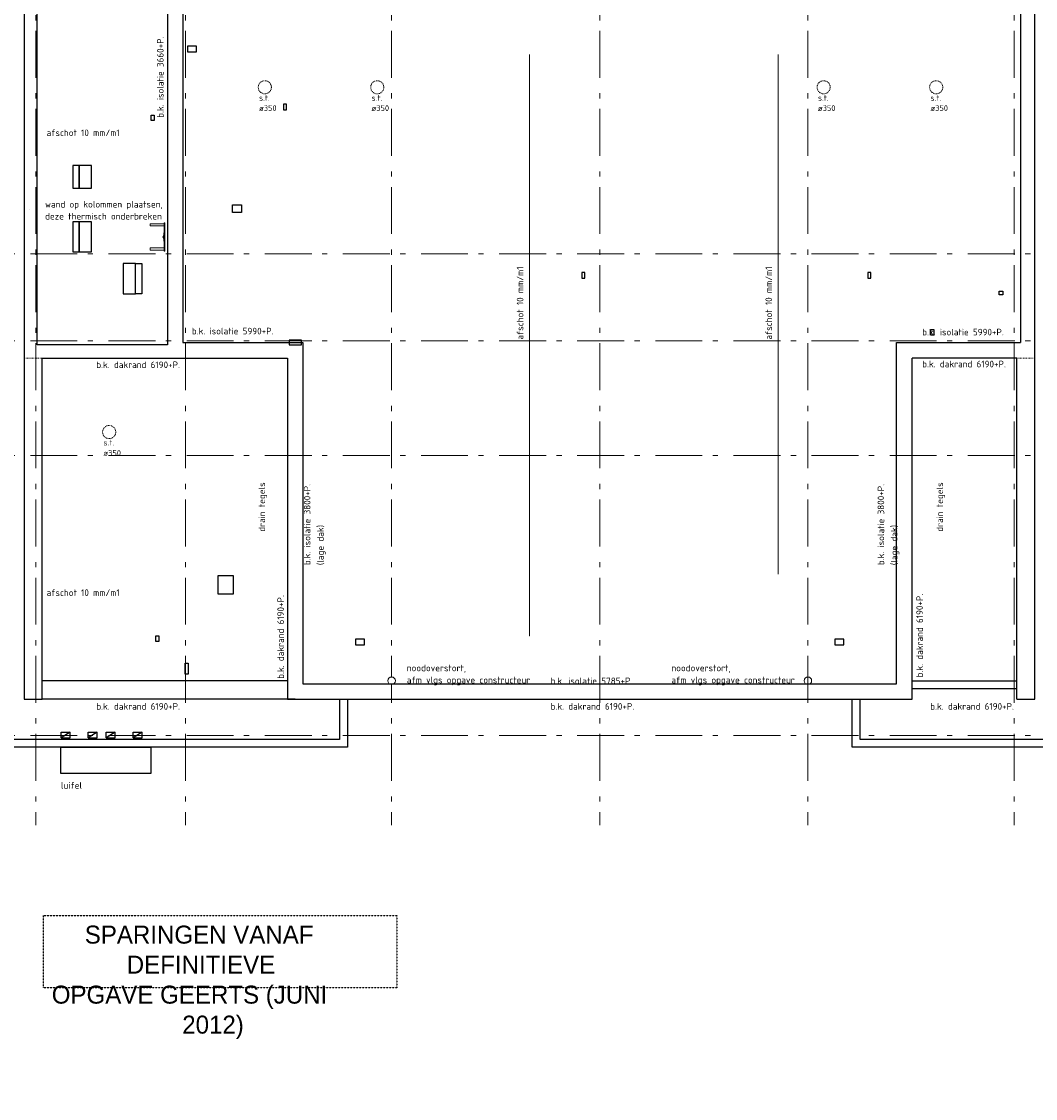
# Model space of a CAD drawing. Header units: millimetres. Extents: x -6198 to 1831491, y -9675 to 35911.
# Tile 2 of 5: x 7785 to 34824, y -9675 to 19042. Entities that reach past the tile are written whole.
import ezdxf

# ---------------------------------------------------------------- set-up
doc = ezdxf.new("R2010")
doc.units = ezdxf.units.MM
doc.header["$LTSCALE"] = 100
doc.set_wipeout_variables(frame=1)
for name, pattern in [('STREEPJES', [0.1, 0.05, -0.05]), ('STYLE_01', [0.416641, 0.208282, -0.208359]), ('STYLE_06', [1.041641, 0.625, -0.208282, 0.069427, -0.138931])]:
    doc.linetypes.add(name, pattern=pattern)
for name, color, linetype, lineweight in [('00 stramien', 8, 'STYLE_06', 18), ('20 BOVENBOUW', 7, 'Continuous', 5), ('geen', 7, 'Continuous', 5), ('maatlijnen', 5, 'Continuous', 5)]:
    doc.layers.add(name, color=color, linetype=linetype, lineweight=lineweight)
for name, color, linetype in [('AL27----_DAKEN', 2, 'Continuous'), ('AL37----_Dakopeningen', 6, 'Continuous'), ('AL65----_Veiligheid', 7, 'Continuous'), ('AT27----_Daken', 7, 'Continuous'), ('BT$1----_Tekst', 7, 'Continuous'), ('WL521---_Regenwater', 130, 'hemelwaterleiding')]:
    doc.layers.add(name, color=color, linetype=linetype)
doc.layers.add('sparingen VBI', color=230, linetype='Continuous', plot=False)
doc.styles.add('Isocpeur', font='isocpeur.ttf')
doc.linetypes.add('hemelwaterleiding', pattern='A,9,-5.08,["HWA",Standard,S=4,R=0,X=-2.54,Y=-1.27],-10', length=24.08)

# ---------------------------------------------------------------- blocks, each defined once
blk = doc.blocks.new('lk rond 800')
at = {"color": 0, "linetype": 'STYLE_01', "lineweight": 5}
blk.add_wipeout([(163, -64), (156, -80), (147, -95), (137, -109), (126, -121), (113, -133), (100, -144), (85, -153), (70, -160), (54, -167), (37, -171), (20, -174), (3, -175), (-14, -174), (-31, -172), (-48, -168), (-64, -163), (-80, -156), (-95, -147), (-109, -137), (-121, -126), (-133, -113), (-144, -100), (-153, -85), (-160, -70), (-167, -54), (-171, -37), (-174, -20), (-175, -3), (-174, 14), (-172, 31), (-168, 48), (-163, 64), (-156, 80), (-147, 95), (-137, 109), (-126, 121), (-113, 133), (-100, 144), (-85, 153), (-70, 160), (-54, 167), (-37, 171), (-20, 174), (-3, 175), (14, 174), (31, 172), (48, 168), (64, 163), (80, 156), (95, 147), (109, 137), (121, 126), (133, 113), (144, 100), (153, 85), (160, 70), (167, 54), (171, 37), (174, 20), (175, 3), (174, -14), (172, -31), (168, -48)], dxfattribs=at).dxf.layer = '20 BOVENBOUW'
at = {"layer": '20 BOVENBOUW', "color": 0, "linetype": 'STYLE_01', "lineweight": 5}
blk.add_circle((0, 0), 175, dxfattribs=at)
at = {"layer": 'BT$1----_Tekst', "color": 0, "insert": (-154, -207), "char_height": 150.8, "attachment_point": 1, "line_spacing_factor": 1.089668, "style": 'Isocpeur'}
blk.add_mtext('s.t. \\Pø350', dxfattribs=at)

msp = doc.modelspace()

# ---------------------------------------------------------------- hatches: boundary and pattern name
at = {"layer": '20 BOVENBOUW', "linetype": 'Continuous', "lineweight": 0}
msp.add_hatch(color=256, dxfattribs=at).paths.add_polyline_path([(8005, 14021), (8005, 14021), (8005, 14021), (8005, 14021), (8005, 14021), (8005, 14021), (8005, 14020), (8005, 14020), (8005, 14020), (8005, 14020), (8005, 14020), (8005, 14020), (8005, 14020), (8005, 14020), (8005, 14020), (8005, 14020), (8005, 14020), (8005, 14020), (8005, 14020), (8005, 14020), (8005, 14020), (8005, 14020), (8005, 14020), (8005, 14020), (8005, 14020), (8005, 14020), (8005, 14020), (8005, 14020), (8005, 14020), (8005, 14020), (8005, 14020), (8005, 14020), (8005, 14020), (8005, 14020), (8005, 14020), (8005, 14020), (8005, 14020), (8005, 14020), (8005, 14020), (8005, 14020), (8005, 14020), (8005, 14020), (8005, 14020), (8005, 14020), (8005, 14020), (8005, 14020), (8005, 14020), (8005, 14020), (8005, 14020), (8005, 14020), (8005, 14020), (8005, 14020), (8005, 14020), (8005, 14020), (8005, 14020), (8005, 14020), (8005, 14020), (8005, 14020), (8005, 14020), (8005, 14021), (8005, 14021), (8005, 14021), (8005, 14021), (8005, 14021), (8005, 14021), (8005, 14021), (8005, 14021), (8005, 14021), (8005, 14021), (8005, 14021), (8005, 14021), (8005, 14021), (8005, 14021), (8005, 14021), (8005, 14021), (8005, 14021), (8005, 14021), (8005, 14021), (8005, 14021), (8005, 14021), (8005, 14021), (8005, 14021), (8005, 14021), (8005, 14021), (8005, 14021), (8005, 14021), (8005, 14021), (8005, 14021), (8005, 14021), (8005, 14021), (8005, 14021), (8005, 14021), (8005, 14021), (8005, 14021), (8005, 14021), (8005, 14021), (8005, 14021), (8005, 14021), (8005, 14021), (8005, 14021), (8005, 14021), (8005, 14021), (8005, 14021), (8005, 14021), (8005, 14021), (8005, 14021), (8005, 14021), (8005, 14021), (8005, 14021), (8005, 14021), (8005, 14021), (8005, 14021), (8005, 14021), (8005, 14021), (8005, 14021), (8005, 14021), (8005, 14021), (8005, 14021), (8005, 14021), (8005, 14021), (8005, 14021), (8005, 14021), (8005, 14021), (8005, 14021), (8005, 14021), (8005, 14021), (8005, 14021), (8005, 14021), (8005, 14021)])
at = {"layer": 'geen', "linetype": 'Continuous', "lineweight": 0}
for points in [[(27966, 4313), (27965, 4310), (27964, 4313)], [(21336, 2663), (21335, 2660), (21334, 2663)]]:
    msp.add_hatch(color=256, dxfattribs=at).paths.add_polyline_path(points)

# ---------------------------------------------------------------- linework, layer by layer
at = {"layer": '00 stramien', "linetype": 'STYLE_06', "lineweight": 5, "ltscale": 20}
for p, q in [((8165, 35461), (8165, -2390)), ((12155, 35461), (12155, -2390)), ((23205, 35461), (23205, -2390)), ((34255, 35461), (34255, -2390)), ((55105, 12850), (-5748, 12850)), ((55105, 10530), (-5748, 10530)), ((55105, 0), (-5748, 0))]:
    msp.add_line(p, q, dxfattribs=at)
at = {"layer": 'AL27----_DAKEN'}
for p, q in [((7854, 34336), (7854, 975)), ((34806, 975), (34806, 34336)), ((8202, 10417), (8202, 33988)), ((11679, 33988), (11679, 10417)), ((34421, 33951), (34421, 10480)), ((11679, 10417), (8202, 10417)), ((8336, 975), (8336, 10070)), ((8336, 10070), (14878, 10070)), ((14878, 10070), (14878, 1457)), ((34324, 10070), (31532, 10070)), ((34324, 975), (34324, 10070)), ((14878, 1457), (8336, 1457)), ((31532, 1458), (34324, 1458)), ((31532, 1258), (34324, 1258)), ((15078, 975), (8336, 975)), ((16265, 975), (16265, -100)), ((16475, 975), (16475, -310)), ((29935, -310), (29935, 975)), ((30145, -100), (30145, 975)), ((34324, 975), (34806, 975)), ((16265, -100), (-2685, -100)), ((49635, -100), (30145, -100)), ((16475, -310), (-3655, -310)), ((8830, -310), (11230, -310)), ((8830, -1010), (8830, -310)), ((11230, -310), (11230, -1010)), ((50605, -310), (29935, -310)), ((11230, -1010), (8830, -1010))]:
    msp.add_line(p, q, dxfattribs=at)
at = {"layer": 'AL27----_DAKEN', "linetype": 'STYLE_01', "lineweight": 5}
for p, q in [((7854, 10070), (14878, 10070)), ((34806, 10070), (31532, 10070))]:
    msp.add_line(p, q, dxfattribs=at)
at = {"layer": 'AL27----_DAKEN'}
msp.add_lwpolyline([(7854, 975), (8336, 975)], dxfattribs=at)
at = {"layer": 'AL65----_Veiligheid', "lineweight": 5}
for p, q in [((11593, 13651), (11218, 13651)), ((11218, 13651), (11218, 13591)), ((11593, 13591), (11218, 13591)), ((11593, 13673), (11593, 12923)), ((11605, 13673), (11593, 13673)), ((11605, 13673), (11605, 12923)), ((11581, 13358), (11554, 13305)), ((11554, 13292), (11581, 13238)), ((11591, 13352), (11568, 13305)), ((11568, 13292), (11591, 13244)), ((11581, 13411), (11581, 13358)), ((11593, 13411), (11581, 13411)), ((11581, 13238), (11581, 13186)), ((11593, 13006), (11218, 13006)), ((11218, 13006), (11218, 12946)), ((11593, 12946), (11218, 12946)), ((11593, 13186), (11581, 13186)), ((11605, 12923), (11593, 12923))]:
    msp.add_line(p, q, dxfattribs=at)
for centre, start, end in [((11568, 13298), 153.4349, 206.5651), ((11581, 13298), 153.4349, 206.5651), ((11578, 13359), 333.4349, 0), ((11578, 13238), 0, 26.5651)]:
    msp.add_arc(centre, 15, start, end, dxfattribs=at)
at = {"layer": 'AT27----_Daken', "linetype": 'Continuous', "lineweight": 5}
for p, q in [((21335, 18164), (21335, 2660)), ((27965, 18164), (27965, 4310))]:
    msp.add_line(p, q, dxfattribs=at)
at = {"layer": 'maatlijnen'}
for p, q in [((8005, 14021), (8005, 14021)), ((8005, 14021), (8005, 14021)), ((8005, 14021), (8005, 14021)), ((8005, 14021), (8005, 14021)), ((8005, 14021), (8005, 14021)), ((8005, 14021), (8005, 14020)), ((8005, 14020), (8005, 14021)), ((8005, 14021), (8005, 14021)), ((8005, 14021), (8005, 14021)), ((8005, 14021), (8005, 14021)), ((8005, 14021), (8005, 14021)), ((8005, 14021), (8005, 14021)), ((8005, 14021), (8005, 14021)), ((8005, 14021), (8005, 14021)), ((8005, 14021), (8005, 14021)), ((8005, 14021), (8005, 14021)), ((8005, 14021), (8005, 14021)), ((8005, 14021), (8005, 14021)), ((8005, 14021), (8005, 14021)), ((8005, 14021), (8005, 14021)), ((8005, 14021), (8005, 14021)), ((8005, 14021), (8005, 14021)), ((8005, 14021), (8005, 14021)), ((8005, 14021), (8005, 14021)), ((8005, 14021), (8005, 14021)), ((8005, 14021), (8005, 14021)), ((8005, 14021), (8005, 14021)), ((8005, 14021), (8005, 14021)), ((8005, 14021), (8005, 14021)), ((8005, 14021), (8005, 14021)), ((8005, 14021), (8005, 14021)), ((8005, 14021), (8005, 14021)), ((8005, 14021), (8005, 14021)), ((8005, 14021), (8005, 14021)), ((8005, 14021), (8005, 14021)), ((8005, 14021), (8005, 14021)), ((8005, 14021), (8005, 14021)), ((8005, 14021), (8005, 14021)), ((8005, 14021), (8005, 14021)), ((8005, 14021), (8005, 14021)), ((8005, 14021), (8005, 14021)), ((8005, 14021), (8005, 14021)), ((8005, 14021), (8005, 14021)), ((8005, 14021), (8005, 14021)), ((8005, 14021), (8005, 14021)), ((8005, 14021), (8005, 14021)), ((8005, 14021), (8005, 14021)), ((8005, 14021), (8005, 14021)), ((8005, 14021), (8005, 14021)), ((8005, 14021), (8005, 14021)), ((8005, 14021), (8005, 14021)), ((8005, 14021), (8005, 14021)), ((8005, 14021), (8005, 14021)), ((8005, 14021), (8005, 14021)), ((8005, 14021), (8005, 14021)), ((8005, 14021), (8005, 14021)), ((8005, 14021), (8005, 14021)), ((8005, 14021), (8005, 14021)), ((8005, 14021), (8005, 14021)), ((8005, 14021), (8005, 14021)), ((8005, 14021), (8005, 14021)), ((8005, 14021), (8005, 14021)), ((8005, 14021), (8005, 14021)), ((8005, 14021), (8005, 14021)), ((8005, 14021), (8005, 14021)), ((8005, 14021), (8005, 14021)), ((8005, 14021), (8005, 14021)), ((8005, 14021), (8005, 14021)), ((8005, 14021), (8005, 14021)), ((8005, 14021), (8005, 14021)), ((8005, 14021), (8005, 14021)), ((8005, 14021), (8005, 14021)), ((8005, 14021), (8005, 14021)), ((8005, 14021), (8005, 14021)), ((8005, 14021), (8005, 14021)), ((8005, 14021), (8005, 14021)), ((8005, 14020), (8005, 14020)), ((8005, 14020), (8005, 14020)), ((8005, 14020), (8005, 14020)), ((8005, 14020), (8005, 14020)), ((8005, 14020), (8005, 14020)), ((8005, 14020), (8005, 14020)), ((8005, 14020), (8005, 14020)), ((8005, 14020), (8005, 14020)), ((8005, 14020), (8005, 14020)), ((8005, 14020), (8005, 14020)), ((8005, 14020), (8005, 14020)), ((8005, 14020), (8005, 14020)), ((8005, 14020), (8005, 14020)), ((8005, 14020), (8005, 14020)), ((8005, 14020), (8005, 14020)), ((8005, 14020), (8005, 14020)), ((8005, 14020), (8005, 14020)), ((8005, 14020), (8005, 14020)), ((8005, 14020), (8005, 14020)), ((8005, 14020), (8005, 14020)), ((8005, 14020), (8005, 14020)), ((8005, 14020), (8005, 14020)), ((8005, 14020), (8005, 14020)), ((8005, 14020), (8005, 14020)), ((8005, 14020), (8005, 14020)), ((8005, 14020), (8005, 14020)), ((8005, 14020), (8005, 14020)), ((8005, 14020), (8005, 14020)), ((8005, 14020), (8005, 14020)), ((8005, 14020), (8005, 14020)), ((8005, 14020), (8005, 14020)), ((8005, 14020), (8005, 14020)), ((8005, 14020), (8005, 14020)), ((8005, 14020), (8005, 14020)), ((8005, 14020), (8005, 14020)), ((8005, 14020), (8005, 14020)), ((8005, 14020), (8005, 14020)), ((8005, 14020), (8005, 14020)), ((8005, 14020), (8005, 14020)), ((8005, 14020), (8005, 14020)), ((8005, 14020), (8005, 14020)), ((8005, 14020), (8005, 14020)), ((8005, 14020), (8005, 14020)), ((8005, 14020), (8005, 14020)), ((8005, 14020), (8005, 14020)), ((8005, 14020), (8005, 14020)), ((8005, 14020), (8005, 14020)), ((8005, 14020), (8005, 14020)), ((8005, 14020), (8005, 14020)), ((8005, 14020), (8005, 14020)), ((8005, 14020), (8005, 14020)), ((8005, 14020), (8005, 14020)), ((27965, 4310), (27964, 4313)), ((27964, 4313), (27966, 4313)), ((27966, 4313), (27965, 4310)), ((21335, 2660), (21334, 2663)), ((21334, 2663), (21336, 2663)), ((21336, 2663), (21335, 2660))]:
    msp.add_line(p, q, dxfattribs=at)
at = {"layer": 'sparingen VBI'}
for points in [[(12455, 18382), (12215, 18382), (12215, 18232), (12455, 18232)], [(14855, 16842), (14775, 16842), (14775, 16692), (14855, 16692)], [(9325, 15201), (9155, 15201), (9155, 14601), (9325, 14601)], [(9655, 15201), (9325, 15201), (9325, 14601), (9655, 14601)], [(13655, 13952), (13415, 13952), (13415, 14152), (13655, 14152)], [(9325, 13700), (9155, 13700), (9155, 12900), (9325, 12900)], [(9655, 13700), (9325, 13700), (9325, 12900), (9655, 12900)], [(10825, 12594), (10495, 12594), (10495, 11784), (10825, 11784)], [(10825, 12594), (10995, 12594), (10995, 11784), (10825, 11784)], [(22725, 12202), (22805, 12202), (22805, 12352), (22725, 12352)], [(30355, 12202), (30435, 12202), (30435, 12352), (30355, 12352)], [(33855, 11856), (33955, 11856), (33955, 11756), (33855, 11756)], [(32115, 10677), (32035, 10677), (32035, 10827), (32115, 10827)], [(14925, 10422), (15255, 10422), (15255, 10542), (14925, 10542)], [(16695, 2420), (16935, 2420), (16935, 2570), (16695, 2570)], [(29475, 2420), (29715, 2420), (29715, 2570), (29475, 2570)]]:
    msp.add_lwpolyline(points, close=True, dxfattribs=at)
for points in [[(11245, 16550), (11325, 16550), (11325, 16400), (11245, 16400), (11245, 16550)], [(13025, 4268), (13425, 4268), (13425, 3768), (13025, 3768), (13025, 4268)], [(11445, 2510), (11365, 2510), (11365, 2660), (11445, 2660), (11445, 2510)], [(12145, 1935), (12225, 1935), (12225, 1635), (12145, 1635), (12145, 1935)], [(8845, -60), (8845, 90), (9085, 90), (8845, -60), (9085, -60), (9085, 90)], [(9565, -60), (9565, 90), (9805, 90), (9565, -60), (9805, -60), (9805, 90)], [(10045, -60), (10045, 90), (10285, 90), (10045, -60), (10285, -60), (10285, 90)], [(10765, -60), (10765, 90), (11005, 90), (10765, -60), (11005, -60), (11005, 90)]]:
    msp.add_lwpolyline(points, dxfattribs=at)
at = {"layer": 'sparingen VBI', "color": 230, "linetype": 'STREEPJES'}
msp.add_lwpolyline([(8368, -4799), (17793, -4799), (17793, -6721), (8368, -6721)], close=True, dxfattribs=at)

# ---------------------------------------------------------------- block references
at = {"layer": 'AL37----_Dakopeningen'}
for p in [(14272, 17290), (17272, 17290), (29176, 17290), (32176, 17290), (10122, 8095)]:
    msp.add_blockref('lk rond 800', p, dxfattribs=at)

# ---------------------------------------------------------------- texts
at = {"layer": 'BT$1----_Tekst', "linetype": 'STREEPJES', "style": 'Isocpeur'}
for s, height, rotation, p in [('b.k. isolatie 3660+P.', 175.88, 90, (11573, 16475)), ('afschot 10 mm/m1', 175.88, 90, (21168, 10560)), ('afschot 10 mm/m1', 175.88, 90, (27799, 10560)), ('drain tegels', 175.88, 90, (14282, 5438)), ('b.k. isolatie 3800+P.', 175.88, 90, (15490, 4546)), ('b.k. isolatie 3800+P.', 175.88, 90, (30790, 4546)), ('drain tegels', 175.88, 90, (32362, 5438)), ('(lage dak)', 175.9, 90, (15843, 4546)), ('(lage dak)', 175.9, 90, (31143, 4546)), ('b.k. dakrand 6190+P.', 175.88, 90, (14783, 1515)), ('b.k. dakrand 6190+P.', 175.88, 90, (31823, 1553)), ('luifel', 175.9, 359.9415, (8836, -1415))]:
    msp.add_text(s, height=height, rotation=rotation, dxfattribs=at).set_placement(p)
for s, p in [('afschot 10 mm/m1', (8453, 15988)), ('wand op kolommen plaatsen,', (8412, 14082)), ('deze thermisch onderbreken', (8412, 13763)), ('b.k. isolatie 5990+P.', (12328, 10700)), ('b.k. isolatie 5990+P.', (31803, 10673)), ('b.k. dakrand 6190+P.', (9778, 9801)), ('b.k. dakrand 6190+P.', (31803, 9821)), ('afschot 10 mm/m1', (8453, 3724)), ('b.k. isolatie 5785+P.', (21893, 1372)), ('b.k. dakrand 6190+P.', (9778, 692)), ('b.k. dakrand 6190+P.', (21893, 692)), ('b.k. dakrand 6190+P.', (32018, 692))]:
    msp.add_text(s, height=175.88, dxfattribs=at).set_placement(p)
at = {"layer": 'sparingen VBI', "color": 2, "linetype": 'STREEPJES', "insert": (8276, -5066), "char_height": 480, "attachment_point": 1}
msp.add_mtext_dynamic_manual_height_columns('\\pi1195;{\\C230;SPARINGEN VANAF \\P\\pi2315;DEFINITIEVE \\P\\pi315;OPGAVE GEERTS (JUNI \\P\\pi3795;2012)}', width=9430, gutter_width=12.5, heights=[0], dxfattribs=at)
at = {"layer": 'WL521---_Regenwater', "char_height": 175.88, "attachment_point": 1, "line_spacing_factor": 1.089869, "style": 'Isocpeur'}
for insert in [(18059, 1892), (25116, 1892)]:
    msp.add_mtext('noodoverstort, \\Pafm vlgs opgave constructeur', dxfattribs=dict(at, insert=insert))

# ---------------------------------------------------------------- wipeouts: each hides what was drawn before it
at = {"linetype": 'Continuous', "lineweight": 5}
msp.add_wipeout([(28678, 1400), (28672, 1407), (28667, 1416), (28663, 1425), (28659, 1434), (28657, 1444), (28655, 1453), (28655, 1463), (28655, 1473), (28657, 1483), (28659, 1492), (28663, 1501), (28667, 1510), (28672, 1519), (28678, 1526), (28684, 1534), (28692, 1540), (28700, 1546), (28708, 1551), (28717, 1555), (28726, 1559), (28736, 1561), (28745, 1562), (28755, 1563), (28765, 1562), (28775, 1561), (28784, 1559), (28793, 1555), (28802, 1551), (28811, 1546), (28819, 1540), (28826, 1533), (28832, 1526), (28838, 1518), (28843, 1510), (28847, 1501), (28851, 1492), (28853, 1482), (28855, 1473), (28855, 1463), (28855, 1453), (28853, 1443), (28851, 1434), (28847, 1424), (28843, 1416), (28838, 1407), (28832, 1399), (28826, 1392), (28818, 1385), (28810, 1380), (28802, 1375), (28793, 1370), (28784, 1367), (28774, 1365), (28765, 1363), (28755, 1363), (28745, 1363), (28735, 1365), (28726, 1367), (28717, 1371), (28708, 1375), (28699, 1380), (28691, 1386), (28684, 1392)], dxfattribs=at).dxf.layer = 'WL521---_Regenwater'

# ---------------------------------------------------------------- next in the draw order: linework, layer by layer
at = {"layer": '00 stramien', "linetype": 'STYLE_06', "lineweight": 5, "ltscale": 20}
for p, q in [((17655, 35461), (17655, -2390)), ((28755, 35461), (28755, -2390)), ((55105, 7470), (-5748, 7470))]:
    msp.add_line(p, q, dxfattribs=at)
at = {"layer": 'WL521---_Regenwater', "linetype": 'Continuous', "lineweight": 5}
msp.add_circle((28755, 1463), 100, dxfattribs=at)

# ---------------------------------------------------------------- next in the draw order: wipeouts: each hides what was drawn before it
at = {"linetype": 'Continuous', "lineweight": 5}
msp.add_wipeout([(17732, 1400), (17726, 1392), (17719, 1386), (17711, 1380), (17702, 1375), (17693, 1371), (17684, 1367), (17675, 1365), (17665, 1363), (17655, 1363), (17645, 1363), (17636, 1365), (17626, 1367), (17617, 1370), (17608, 1375), (17600, 1380), (17592, 1385), (17584, 1392), (17578, 1399), (17572, 1407), (17567, 1416), (17563, 1424), (17559, 1434), (17557, 1443), (17555, 1453), (17555, 1463), (17555, 1473), (17557, 1482), (17559, 1492), (17563, 1501), (17567, 1510), (17572, 1518), (17578, 1526), (17584, 1533), (17591, 1540), (17599, 1546), (17608, 1551), (17617, 1555), (17626, 1559), (17635, 1561), (17645, 1562), (17655, 1563), (17665, 1562), (17674, 1561), (17684, 1559), (17693, 1555), (17702, 1551), (17710, 1546), (17718, 1540), (17726, 1534), (17732, 1526), (17738, 1519), (17743, 1510), (17747, 1501), (17751, 1492), (17753, 1483), (17755, 1473), (17755, 1463), (17755, 1453), (17753, 1444), (17751, 1434), (17747, 1425), (17743, 1416), (17738, 1407)], dxfattribs=at).dxf.layer = 'WL521---_Regenwater'

# ---------------------------------------------------------------- next in the draw order: linework, layer by layer
at = {"layer": 'AL27----_DAKEN'}
for points in [[(12089, 33951), (12089, 10480), (15288, 10480), (15288, 1385), (31122, 1385), (31122, 10480), (34421, 10480)], [(14878, 1457), (14878, 975), (31532, 975), (31532, 10070)]]:
    msp.add_lwpolyline(points, dxfattribs=at)
at = {"layer": 'WL521---_Regenwater', "linetype": 'Continuous', "lineweight": 5}
msp.add_circle((17655, 1463), 100, dxfattribs=at)

doc.saveas('drawing.dxf')
